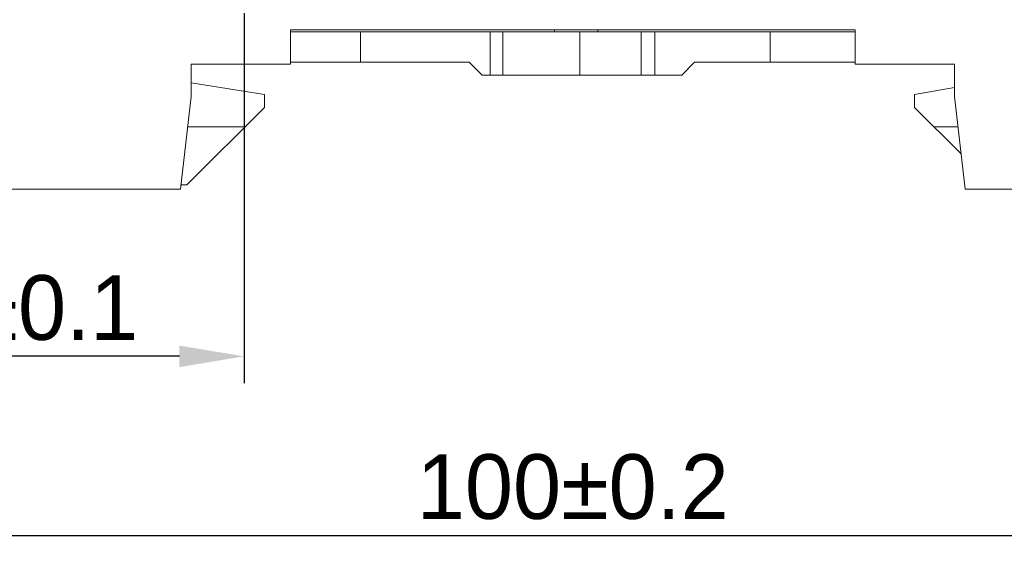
# Model space of a CAD drawing. Header units: inches. Extents: x 830 to 2908, y -1046 to 167.
# Tile 4 of 62: x 2630 to 2676, y -941 to -916. Entities that reach past the tile are written whole.
import ezdxf

# ---------------------------------------------------------------- set-up
doc = ezdxf.new("R2010")
doc.units = ezdxf.units.IN
doc.header["$LTSCALE"] = 23.1
doc.header["$MEASUREMENT"] = 0
doc.header["$PDSIZE"] = -5
doc.layers.get('0').update_dxf_attribs({"lineweight": 18})
doc.layers.get('Defpoints').update_dxf_attribs({"lineweight": 18})
doc.styles.add('文字样式①', font='txt')
doc.dimstyles.new('标准样式（宋体）', dxfattribs={"dimtxt": 3, "dimasz": 3, "dimexe": 1.25, "dimexo": 0.625, "dimtad": 1, "dimtoh": 1, "dimdec": 8, "dimdsep": 46, "dimtxsty": '文字样式①', "dimcen": 0, "dimdle": 6, "dimadec": 0, "dimazin": 0, "dimtfac": 1, "dimtofl": 0, "dimtmove": 0, "dimatfit": 3, "dimfxl": 1, "dimtolj": 1, "dimarcsym": 0})

# ---------------------------------------------------------------- blocks, each defined once
blk = doc.blocks.new('*D17')
at = {"color": 0, "lineweight": -2, "transparency": 16777216}
for p, q in [((2605.83, -924.639), (2605.83, -941.319)), ((2705.83, -924.639), (2705.83, -941.319)), ((2608.83, -940.069), (2702.83, -940.069))]:
    blk.add_line(p, q, dxfattribs=at)
at = {"color": 0, "transparency": 16777216}
for points in [[(2608.83, -939.569), (2608.83, -940.569), (2605.83, -940.069)], [(2702.83, -939.569), (2702.83, -940.569), (2705.83, -940.069)]]:
    blk.add_solid(points, dxfattribs=at)
at = {"layer": 'Defpoints', "color": 0, "transparency": 16777216}
for p in [(2605.83, -924.014), (2705.83, -924.014), (2705.83, -940.069)]:
    blk.add_point(p, dxfattribs=at)
at = {"color": 0, "lineweight": 0, "transparency": 16777216, "insert": (2655.83, -937.827), "char_height": 3, "attachment_point": 5, "style": '文字样式①'}
blk.add_mtext('\\A1;100{\\H1x;%%P0.2}', dxfattribs=at)
blk = doc.blocks.new('*D18')
at = {"color": 0, "lineweight": -2, "transparency": 16777216}
for p, q in [((2615.18, -915.839), (2615.18, -933.013)), ((2640.58, -915.839), (2640.58, -933.013)), ((2637.58, -931.763), (2618.18, -931.763))]:
    blk.add_line(p, q, dxfattribs=at)
at = {"color": 0, "transparency": 16777216}
for points in [[(2618.18, -931.263), (2618.18, -932.263), (2615.18, -931.763)], [(2637.58, -931.263), (2637.58, -932.263), (2640.58, -931.763)]]:
    blk.add_solid(points, dxfattribs=at)
at = {"layer": 'Defpoints', "color": 0, "transparency": 16777216}
for p in [(2615.18, -915.214), (2640.58, -915.214), (2615.18, -931.763)]:
    blk.add_point(p, dxfattribs=at)
at = {"color": 0, "lineweight": 0, "transparency": 16777216, "insert": (2627.88, -929.52), "char_height": 3, "attachment_point": 5, "style": '文字样式①'}
blk.add_mtext('\\A1;25.4{\\H1x;%%P0.1}', dxfattribs=at)

msp = doc.modelspace()

# ---------------------------------------------------------------- linework, layer by layer
at = {"color": 7, "linetype": 'Continuous', "lineweight": 0}
for p, q in [((2642.73, -916.614), (2668.93, -916.614)), ((2642.73, -916.614), (2642.73, -918.214)), ((2642.73, -916.714), (2668.93, -916.714)), ((2645.98, -918.114), (2645.98, -916.714)), ((2652, -918.714), (2652, -916.714)), ((2652.591, -918.714), (2652.591, -916.714)), ((2654.983, -916.614), (2654.983, -916.714)), ((2656.154, -918.714), (2656.154, -916.714)), ((2656.983, -916.614), (2656.983, -916.714)), ((2659.003, -918.714), (2659.003, -916.714)), ((2659.637, -916.714), (2659.637, -918.714)), ((2664.98, -918.114), (2664.98, -916.714)), ((2668.93, -918.214), (2668.93, -916.614)), ((2642.73, -918.214), (2638.13, -918.214)), ((2638.13, -918.214), (2638.13, -919.714)), ((2651.03, -918.114), (2642.73, -918.114)), ((2651.63, -918.714), (2651.03, -918.114)), ((2661.48, -918.114), (2660.88, -918.714)), ((2661.48, -918.114), (2668.93, -918.114)), ((2673.53, -918.214), (2668.93, -918.214)), ((2673.53, -919.714), (2673.53, -918.214)), ((2651.63, -918.714), (2660.88, -918.714)), ((2638.13, -919.077), (2641.53, -919.614)), ((2671.68, -919.614), (2673.53, -919.288)), ((2638.13, -919.714), (2637.63, -924.014)), ((2641.53, -919.614), (2641.53, -920.214)), ((2671.68, -920.214), (2671.68, -919.614)), ((2674.03, -924.014), (2673.53, -919.714)), ((2641.53, -920.214), (2637.93, -923.814)), ((2673.84, -922.373), (2671.68, -920.214)), ((2640.63, -921.114), (2637.968, -921.114)), ((2672.58, -921.114), (2673.693, -921.114)), ((2637.93, -923.814), (2637.654, -923.814)), ((2605.83, -924.014), (2637.63, -924.014)), ((2674.03, -924.014), (2705.83, -924.014))]:
    msp.add_line(p, q, dxfattribs=at)

# ---------------------------------------------------------------- dimensions: what is measured, and where the dimension line sits
at = {"color": 142, "lineweight": 0}
for base, p1, p2, text, picture, middle in [((2615.18, -931.763), (2640.58, -915.214), (2615.18, -915.214), '<>{\\H1x;%%P0.1}', '*D18', (2627.88, -929.52)), ((2705.83, -940.069), (2605.83, -924.014), (2705.83, -924.014), '<>{\\H1x;%%P0.2}', '*D17', (2655.83, -937.827))]:
    dim = msp.add_linear_dim(base=base, p1=p1, p2=p2, text=text, dimstyle='标准样式（宋体）', override={"dimdec": 1, "dimarcsym": 1}, dxfattribs=at)
    dim.commit()
    dim.dimension.update_dxf_attribs({"geometry": picture, "text_midpoint": middle})

doc.saveas('drawing.dxf')
